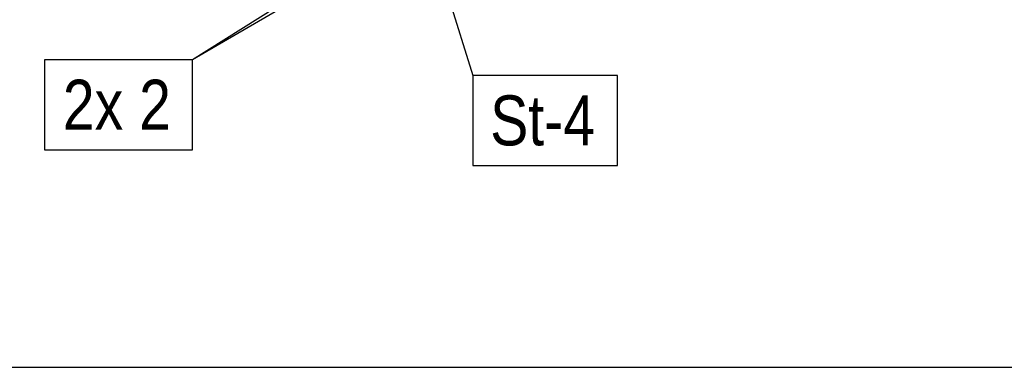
# Model space of a CAD drawing. Header units: millimetres. Extents: x -484 to 16958, y -454 to 3567.
# Tile 14 of 26: x 9866 to 12331, y 316 to 1185. Entities that reach past the tile are written whole.
import ezdxf

# ---------------------------------------------------------------- set-up
doc = ezdxf.new("R2010")
doc.units = ezdxf.units.MM
doc.layers.add('AS_Sciany betonowe', color=252, linetype='Continuous')
doc.styles.add('Arial Narrow', font='ARIALN.TTF', dxfattribs={"height": 5})

msp = doc.modelspace()

# ---------------------------------------------------------------- linework, layer by layer
at = {"color": 7}
for p, q in [((11306, 1670.2), (10298.4, 1084.6)), ((10801, 1400.2), (10298.4, 1084.6)), ((10922.4, 1295.4), (11000.1, 1045.4))]:
    msp.add_line(p, q, dxfattribs=at)
for points in [[(9927.7, 859.6), (10298.4, 859.6), (10298.4, 1084.6), (9927.7, 1084.6), (9927.7, 859.6)], [(11000.1, 820.4), (11362.7, 820.4), (11362.7, 1045.4), (11000.1, 1045.4), (11000.1, 820.4)]]:
    msp.add_lwpolyline(points, dxfattribs=at)
at = {"layer": 'AS_Sciany betonowe', "color": 145, "linetype": 'Continuous', "ltscale": 0.25}
msp.add_line((2330.8, 315.6), (13789.1, 315.6), dxfattribs=at)

# ---------------------------------------------------------------- texts
at = {"color": 7, "style": 'Arial Narrow'}
for s, p in [('2x 2', (9973.7, 909.6)), ('St-4', (11043.6, 870.4))]:
    msp.add_text(s, height=125, dxfattribs=at).set_placement(p)

doc.saveas('drawing.dxf')
